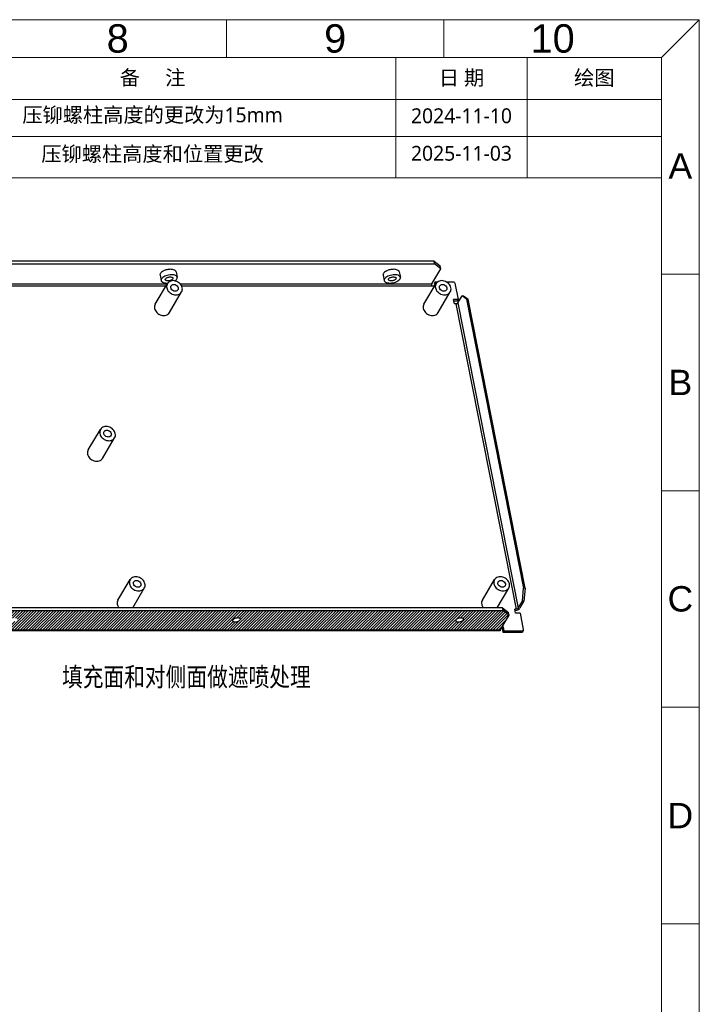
# Model space of a CAD drawing. Header units: inches. Extents: x 2607 to 3317, y 324 to 827.
# Tile 4 of 4: x 3103 to 3317, y 516 to 827. Entities that reach past the tile are written whole.
import ezdxf

# ---------------------------------------------------------------- set-up
doc = ezdxf.new("R2010")
doc.units = ezdxf.units.IN
doc.header["$LTSCALE"] = 1.21
doc.header["$MEASUREMENT"] = 0
doc.layers.get('0').update_dxf_attribs({"linetype": 'CONTINUOUS'})
doc.styles.get("Standard").update_dxf_attribs({"font": 'txt', "width": 0.8})
doc.styles.add('微软雅黑', font='txt')

msp = doc.modelspace()

# ---------------------------------------------------------------- hatches: boundary and pattern name
at = {"ltscale": 5}
h = msp.add_hatch(dxfattribs=at)
h.set_pattern_fill('ANSI31', color=256, scale=5, style=0)
h.set_pattern_definition([(45, (7238.93313, -62.3452), (-0.44194174, 0.44194174), [])])
h.paths.add_polyline_path([(3257.37863, 638.52779), (3255.44813, 640.02777), (3090.6257, 640.02777), (3086.91803, 638.52779), (3084.10418, 633.77786), (3254.56478, 633.77786)])
edge = h.paths.add_edge_path(flags=16)
edge.add_spline(control_points=[(3172.43437, 637.02781), (3172.3859, 636.94601), (3172.22949, 636.79052), (3171.92362, 636.61406), (3171.54579, 636.48027), (3171.13751, 636.405), (3170.74246, 636.39555), (3170.40346, 636.45454), (3170.14648, 636.57341), (3170.0469, 636.71688), (3170.03341, 636.78574)], knot_values=[0, 0, 0, 0, 0.104983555, 0.237165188, 0.388158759, 0.545125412, 0.693899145, 0.822060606, 0.922527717, 1, 1, 1, 1], degree=3, periodic=0)
edge.add_line((3170.03341, 636.78573), (3170.08513, 637.02781))
edge.add_spline(control_points=[(3170.08513, 637.02781), (3170.13359, 637.10962), (3170.29, 637.26511), (3170.59587, 637.44157), (3170.9737, 637.57535), (3171.38198, 637.65062), (3171.77703, 637.66008), (3172.11603, 637.60108), (3172.37302, 637.48221), (3172.4726, 637.33874), (3172.48609, 637.26989)], knot_values=[0, 0, 0, 0, 0.104983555, 0.237165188, 0.388158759, 0.545125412, 0.693899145, 0.822060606, 0.922527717, 1, 1, 1, 1], degree=3, periodic=0)
edge.add_line((3172.48608, 637.26989), (3172.43437, 637.02781))
edge = h.paths.add_edge_path(flags=16)
edge.add_spline(control_points=[(3240.56223, 637.02781), (3240.61069, 637.10962), (3240.7671, 637.26511), (3241.07297, 637.44157), (3241.4508, 637.57535), (3241.85908, 637.65062), (3242.25413, 637.66008), (3242.59313, 637.60108), (3242.85012, 637.48221), (3242.94969, 637.33874), (3242.96318, 637.26989)], knot_values=[0, 0, 0, 0, 0.104983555, 0.237165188, 0.388158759, 0.545125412, 0.693899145, 0.822060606, 0.922527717, 1, 1, 1, 1], degree=3, periodic=0)
edge.add_line((3242.96318, 637.26989), (3242.91146, 637.02781))
edge.add_spline(control_points=[(3242.91146, 637.02781), (3242.863, 636.94601), (3242.70659, 636.79052), (3242.40072, 636.61406), (3242.02289, 636.48027), (3241.61461, 636.405), (3241.21956, 636.39555), (3240.88056, 636.45454), (3240.62357, 636.57341), (3240.52399, 636.71688), (3240.5105, 636.78574)], knot_values=[0, 0, 0, 0, 0.104983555, 0.237165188, 0.388158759, 0.545125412, 0.693899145, 0.822060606, 0.922527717, 1, 1, 1, 1], degree=3, periodic=0)
edge.add_line((3240.51051, 636.78573), (3240.56223, 637.02781))
edge = h.paths.add_edge_path(flags=16)
edge.add_spline(control_points=[(3101.95727, 637.02781), (3101.90881, 636.94601), (3101.75239, 636.79052), (3101.44652, 636.61406), (3101.0687, 636.48027), (3100.66042, 636.405), (3100.26537, 636.39555), (3099.92637, 636.45454), (3099.66938, 636.57341), (3099.5698, 636.71688), (3099.55631, 636.78574)], knot_values=[0, 0, 0, 0, 0.104983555, 0.237165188, 0.388158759, 0.545125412, 0.693899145, 0.822060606, 0.922527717, 1, 1, 1, 1], degree=3, periodic=0)
edge.add_line((3099.55632, 636.78573), (3099.60803, 637.02781))
edge.add_spline(control_points=[(3099.60803, 637.02781), (3099.65649, 637.10962), (3099.81291, 637.26511), (3100.11878, 637.44157), (3100.4966, 637.57535), (3100.90488, 637.65062), (3101.29993, 637.66008), (3101.63894, 637.60108), (3101.89592, 637.48221), (3101.9955, 637.33874), (3102.00899, 637.26989)], knot_values=[0, 0, 0, 0, 0.104983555, 0.237165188, 0.388158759, 0.545125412, 0.693899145, 0.822060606, 0.922527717, 1, 1, 1, 1], degree=3, periodic=0)
edge.add_line((3102.00899, 637.26989), (3101.95727, 637.02781))

# ---------------------------------------------------------------- linework, layer by layer
at = {"lineweight": 5}
for p, q in [((3305.47847, 814.68122), (3030.6795, 814.68122)), ((3305.47847, 753.14784), (3305.47847, 814.68122))]:
    msp.add_line(p, q, dxfattribs=at)
at = {"color": 7, "linetype": 'Continuous'}
for p, q in [((3233.66213, 750.35996), (3068.8397, 750.35996)), ((3233.83314, 749.49393), (3233.66213, 750.35996)), ((3233.66213, 750.35996), (3235.59263, 748.85998)), ((3069.0107, 749.49393), (3233.83314, 749.49393)), ((3152.1955, 746.99764), (3152.53751, 745.26558)), ((3222.6726, 746.99764), (3223.0146, 745.26558)), ((3232.94979, 743.24403), (3235.76364, 747.99396)), ((3235.76364, 747.99396), (3233.83314, 749.49393)), ((3235.76364, 747.99396), (3235.59263, 748.85998)), ((3147.094, 745.99031), (3147.43601, 744.25825)), ((3148.76071, 744.51882), (3148.81214, 744.76192)), ((3151.21281, 745.00501), (3151.16138, 744.76192)), ((3217.5711, 745.99031), (3217.91311, 744.25825)), ((3219.2378, 744.51882), (3219.28924, 744.76192)), ((3221.68991, 745.00501), (3221.63847, 744.76192)), ((3234.04023, 743.86006), (3233.74403, 743.36007)), ((3234.04023, 743.86006), (3234.88168, 743.86006)), ((3234.04023, 743.86006), (3234.19177, 743.0926)), ((3237.45271, 743.86006), (3239.67839, 743.86006)), ((3240.23374, 743.42705), (3241.25977, 738.23087)), ((3072.87617, 743.24403), (3149.43138, 743.24403)), ((3073.36556, 742.56102), (3149.0027, 742.56102)), ((3145.58084, 736.78474), (3149.43138, 743.28464)), ((3150.05474, 734.13441), (3153.90527, 740.63431)), ((3153.38827, 743.24403), (3232.94979, 743.24403)), ((3153.87766, 742.56102), (3233.87686, 742.56102)), ((3230.455, 736.78474), (3234.30553, 743.28464)), ((3233.74403, 743.36007), (3233.89557, 742.5926)), ((3234.9289, 734.13441), (3238.77943, 740.63431)), ((3241.25977, 738.23087), (3239.85023, 738.23087)), ((3240.10674, 736.93182), (3239.85023, 738.23087)), ((3240.96358, 737.73087), (3239.94896, 737.73087)), ((3241.25977, 738.23087), (3240.96358, 737.73087)), ((3241.19453, 737.18182), (3242.5274, 739.43178)), ((3242.5274, 739.43178), (3242.99725, 739.43178)), ((3243.929, 738.33367), (3242.5274, 739.43178)), ((3242.99725, 739.43178), (3244.39885, 738.33367)), ((3243.929, 738.33367), (3244.39885, 738.33367)), ((3243.929, 738.33367), (3261.9529, 647.05413)), ((3262.42275, 647.05413), (3244.39885, 738.33367)), ((3240.57658, 736.93182), (3240.10674, 736.93182)), ((3240.57658, 736.93182), (3259.62651, 640.4561)), ((3241.19453, 737.18182), (3260.24445, 640.7061)), ((3124.43767, 690.72304), (3128.2882, 697.22294)), ((3128.91157, 688.07271), (3132.7621, 694.57261)), ((3133.81092, 643.25352), (3137.66145, 649.75342)), ((3138.45697, 640.8938), (3142.13535, 647.10309)), ((3248.92351, 643.25352), (3252.77404, 649.75342)), ((3253.56956, 640.8938), (3257.24794, 647.10309)), ((3261.57733, 642.95607), (3261.9529, 647.05413)), ((3262.42275, 647.05413), (3261.9529, 647.05413)), ((3262.42275, 647.05413), (3262.04718, 642.95607)), ((3255.27713, 640.8938), (3090.45469, 640.8938)), ((3255.27713, 640.8938), (3257.20763, 639.39382)), ((3255.44813, 640.02777), (3255.27713, 640.8938)), ((3260.24445, 640.7061), (3261.57733, 642.95607)), ((3262.04718, 642.95607), (3260.7143, 640.7061)), ((3262.04718, 642.95607), (3261.57733, 642.95607)), ((3090.6257, 640.02777), (3255.44813, 640.02777)), ((3254.56478, 633.77786), (3257.37863, 638.52779)), ((3257.37863, 638.52779), (3255.44813, 640.02777)), ((3257.37863, 638.52779), (3257.20763, 639.39382)), ((3259.62651, 640.4561), (3259.15666, 640.4561)), ((3259.41317, 639.15706), (3259.15666, 640.4561)), ((3260.82271, 639.15706), (3259.41317, 639.15706)), ((3260.82271, 639.15706), (3261.84874, 633.96088)), ((3170.08513, 637.02781), (3170.03341, 636.78574)), ((3172.43437, 637.02781), (3172.48608, 637.26989)), ((3240.56223, 637.02781), (3240.51051, 636.78574)), ((3242.91146, 637.02781), (3242.96318, 637.26989)), ((3255.18624, 634.82691), (3255.56972, 634.82691)), ((3255.27352, 634.32692), (3255.56972, 634.82691)), ((3255.82623, 633.52787), (3255.56972, 634.82691)), ((3254.30828, 633.57691), (3083.84767, 633.57691)), ((3254.56478, 633.77786), (3084.10418, 633.77786)), ((3254.89004, 634.32692), (3255.27352, 634.32692)), ((3255.53003, 633.02787), (3255.27352, 634.32692)), ((3255.82623, 633.52787), (3255.53003, 633.02787)), ((3261.1682, 633.02787), (3255.53003, 633.02787)), ((3261.46439, 633.52787), (3255.82623, 633.52787)), ((3261.1682, 633.02787), (3261.46439, 633.52787)), ((3261.80907, 633.70604), (3261.51288, 633.20605))]:
    msp.add_line(p, q, dxfattribs=at)
at = {"lineweight": 5}
msp.add_lwpolyline([(2606.50813, 323.79183), (3317.45138, 323.79183), (3317.45138, 826.65413), (2606.50813, 826.65413)], close=True, dxfattribs=at)
at = {"lineweight": 5, "ltscale": 0.2}
for points in [[(3168.07898, 814.68122), (3168.07898, 826.65413)], [(3236.77872, 814.68122), (3236.77872, 826.65413)], [(3305.47847, 814.68122), (2618.48104, 814.68122)], [(3305.47847, 746.26458), (3317.45138, 746.26458)], [(3305.47847, 677.84794), (3317.45138, 677.84794)], [(3305.47847, 609.4313), (3317.45138, 609.4313)], [(3305.47847, 541.01466), (3317.45138, 541.01466)]]:
    msp.add_lwpolyline(points, dxfattribs=at)
at = {"lineweight": 5}
for points in [[(3317.45138, 323.79183), (3305.47847, 335.76475), (3305.47847, 814.68122), (3317.45138, 826.65413)], [(3221.55802, 776.67376), (3221.55802, 814.59863)], [(3263.08871, 776.67376), (3263.08871, 814.59863)], [(3030.6795, 801.47638), (3305.47847, 801.47638)], [(3030.6795, 789.71342), (3305.47847, 789.71342)], [(3030.6795, 776.67376), (3305.47847, 776.67376)]]:
    msp.add_lwpolyline(points, dxfattribs=at)
at = {"color": 7, "linetype": 'Continuous'}
for centre, radius, start, end in [((3149.91225, 743.74938), 3.93958, 116.1608519, 117.0474299), ((3220.38934, 743.74938), 3.93958, 116.1608519, 117.0474299), ((3149.20533, 748.49449), 5.03271, 272.4994768, 274.3995018), ((3258.83263, 643.08978), 3.13474, 277.6305144, 278.9032873)]:
    msp.add_arc(centre, radius, start, end, dxfattribs=at)
for points, knots in [([(3148.12081, 747.25809), (3147.92236, 747.15675), (3147.57841, 746.94449), (3147.29291, 746.64821), (3147.20154, 746.49398)], [0, 0, 0, 0, 0.554165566, 1, 1, 1, 1]), ([(3150.41486, 747.79396), (3150.02563, 747.79396), (3149.2547, 747.69981), (3148.51719, 747.45334), (3148.17532, 747.28539)], [0, 0, 0, 0, 0.505407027, 1, 1, 1, 1]), ([(3152.19562, 746.99708), (3152.17182, 747.11814), (3152.02096, 747.37027), (3151.61102, 747.61432), (3151.05807, 747.76429), (3150.64016, 747.79396), (3150.41486, 747.79396)], [0, 0, 0, 0, 0.178234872, 0.398366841, 0.674545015, 1, 1, 1, 1]), ([(3218.59791, 747.25809), (3218.39946, 747.15675), (3218.0555, 746.94449), (3217.77001, 746.64821), (3217.67864, 746.49398)], [0, 0, 0, 0, 0.554165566, 1, 1, 1, 1]), ([(3220.89195, 747.79396), (3220.50273, 747.79396), (3219.7318, 747.69981), (3218.99428, 747.45334), (3218.65241, 747.28539)], [0, 0, 0, 0, 0.505407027, 1, 1, 1, 1]), ([(3222.67272, 746.99708), (3222.64892, 747.11814), (3222.49805, 747.37027), (3222.08811, 747.61432), (3221.53517, 747.76429), (3221.11725, 747.79396), (3220.89195, 747.79396)], [0, 0, 0, 0, 0.178234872, 0.398366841, 0.674545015, 1, 1, 1, 1]), ([(3147.20154, 746.49398), (3147.15456, 746.41466), (3147.08355, 746.25167), (3147.07801, 746.07159), (3147.09388, 745.99088)], [0, 0, 0, 0, 0.528455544, 1, 1, 1, 1]), ([(3147.54355, 744.76192), (3147.49661, 744.68267), (3147.42576, 744.51971), (3147.42001, 744.33972), (3147.43584, 744.25898)], [0, 0, 0, 0, 0.528192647, 1, 1, 1, 1]), ([(3147.43584, 744.25898), (3147.44827, 744.19555), (3147.49759, 744.06737), (3147.63374, 743.89982), (3147.82648, 743.75674), (3148.17076, 743.59101), (3148.71386, 743.46957), (3149.17636, 743.45575), (3149.42481, 743.46657)], [0, 0, 0, 0, 0.084666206, 0.17607066, 0.279229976, 0.396569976, 0.674291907, 1, 1, 1, 1]), ([(3152.53768, 745.26485), (3152.52409, 745.33418), (3152.46724, 745.47482), (3152.30845, 745.65442), (3152.08418, 745.80409), (3151.68415, 745.97113), (3151.0625, 746.07629), (3150.24198, 746.05774), (3149.39211, 745.90101), (3148.60623, 745.62262), (3147.96972, 745.25569), (3147.64439, 744.93214), (3147.54355, 744.76192)], [0, 0, 0, 0, 0.037440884, 0.078385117, 0.125278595, 0.179150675, 0.30709919, 0.45565041, 0.61239271, 0.763190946, 0.895148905, 1, 1, 1, 1]), ([(3151.16138, 744.76192), (3151.11297, 744.68021), (3150.95661, 744.52491), (3150.65117, 744.34837), (3150.27361, 744.21467), (3149.86566, 744.13919), (3149.47075, 744.12953), (3149.13174, 744.18843), (3148.87459, 744.30678), (3148.77433, 744.44994), (3148.76071, 744.51882)], [0, 0, 0, 0, 0.104905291, 0.237084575, 0.387969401, 0.544908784, 0.693699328, 0.8218927, 0.922443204, 1, 1, 1, 1]), ([(3148.81214, 744.76192), (3148.86055, 744.84363), (3149.01691, 744.99892), (3149.32235, 745.17546), (3149.69991, 745.30917), (3150.10786, 745.38465), (3150.50277, 745.39431), (3150.84178, 745.33541), (3151.09892, 745.21706), (3151.19919, 745.07389), (3151.21281, 745.00501)], [0, 0, 0, 0, 0.104905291, 0.237084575, 0.387969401, 0.544908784, 0.693699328, 0.8218927, 0.922443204, 1, 1, 1, 1]), ([(3154.11153, 741.95947), (3154.06367, 742.20184), (3153.87963, 742.68613), (3153.40306, 743.31286), (3152.7634, 743.80977), (3152.02034, 744.1315), (3151.24112, 744.24778), (3150.49634, 744.14426), (3149.85758, 743.8239), (3149.54534, 743.4767), (3149.43211, 743.28588)], [0, 0, 0, 0, 0.122889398, 0.252949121, 0.38717328, 0.521406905, 0.651417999, 0.774305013, 0.889628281, 1, 1, 1, 1]), ([(3151.76564, 744.14114), (3151.90732, 744.22891), (3152.15517, 744.40954), (3152.35939, 744.64278), (3152.42997, 744.76192)], [0, 0, 0, 0, 0.546195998, 1, 1, 1, 1]), ([(3152.42997, 744.76192), (3152.47691, 744.84116), (3152.54776, 745.00413), (3152.55351, 745.18412), (3152.53768, 745.26485)], [0, 0, 0, 0, 0.528192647, 1, 1, 1, 1]), ([(3217.67864, 746.49398), (3217.63166, 746.41466), (3217.56064, 746.25167), (3217.5551, 746.07159), (3217.57097, 745.99088)], [0, 0, 0, 0, 0.528455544, 1, 1, 1, 1]), ([(3218.02065, 744.76192), (3217.97371, 744.68267), (3217.90286, 744.51971), (3217.89711, 744.33972), (3217.91294, 744.25898)], [0, 0, 0, 0, 0.528192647, 1, 1, 1, 1]), ([(3217.91294, 744.25898), (3217.92653, 744.18966), (3217.98337, 744.04902), (3218.14217, 743.86941), (3218.36643, 743.71974), (3218.76647, 743.5527), (3219.38811, 743.44754), (3220.20864, 743.4661), (3221.05851, 743.62283), (3221.84438, 743.90122), (3222.4809, 744.26815), (3222.80622, 744.5917), (3222.90706, 744.76192)], [0, 0, 0, 0, 0.037440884, 0.078385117, 0.125278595, 0.179150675, 0.30709919, 0.45565041, 0.61239271, 0.763190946, 0.895148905, 1, 1, 1, 1]), ([(3223.01478, 745.26485), (3223.00118, 745.33418), (3222.94434, 745.47482), (3222.78554, 745.65442), (3222.56128, 745.80409), (3222.16124, 745.97113), (3221.5396, 746.07629), (3220.71908, 746.05774), (3219.86921, 745.90101), (3219.08333, 745.62262), (3218.44682, 745.25569), (3218.12149, 744.93214), (3218.02065, 744.76192)], [0, 0, 0, 0, 0.037440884, 0.078385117, 0.125278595, 0.179150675, 0.30709919, 0.45565041, 0.61239271, 0.763190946, 0.895148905, 1, 1, 1, 1]), ([(3221.63847, 744.76192), (3221.59007, 744.68021), (3221.43371, 744.52491), (3221.12826, 744.34837), (3220.7507, 744.21467), (3220.34276, 744.13919), (3219.94785, 744.12953), (3219.60883, 744.18843), (3219.35169, 744.30678), (3219.25142, 744.44994), (3219.23781, 744.51882)], [0, 0, 0, 0, 0.104905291, 0.237084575, 0.387969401, 0.544908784, 0.693699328, 0.8218927, 0.922443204, 1, 1, 1, 1]), ([(3219.28924, 744.76192), (3219.33764, 744.84363), (3219.49401, 744.99892), (3219.79945, 745.17546), (3220.17701, 745.30917), (3220.58496, 745.38465), (3220.97987, 745.39431), (3221.31888, 745.33541), (3221.57602, 745.21706), (3221.67629, 745.07389), (3221.68991, 745.00501)], [0, 0, 0, 0, 0.104905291, 0.237084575, 0.387969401, 0.544908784, 0.693699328, 0.8218927, 0.922443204, 1, 1, 1, 1]), ([(3222.90706, 744.76192), (3222.95401, 744.84116), (3223.02486, 745.00413), (3223.0306, 745.18412), (3223.01478, 745.26485)], [0, 0, 0, 0, 0.528192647, 1, 1, 1, 1]), ([(3238.98569, 741.95947), (3238.93783, 742.20184), (3238.75379, 742.68613), (3238.27722, 743.31286), (3237.63756, 743.80977), (3236.8945, 744.1315), (3236.11528, 744.24778), (3235.3705, 744.14426), (3234.73173, 743.8239), (3234.4195, 743.47671), (3234.30627, 743.28588)], [0, 0, 0, 0, 0.122889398, 0.252949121, 0.38717328, 0.521406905, 0.651417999, 0.774305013, 0.889628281, 1, 1, 1, 1]), ([(3239.67839, 743.86006), (3239.80477, 743.86006), (3240.05606, 743.76949), (3240.21019, 743.5463), (3240.23374, 743.42705)], [0, 0, 0, 0, 0.50971588, 1, 1, 1, 1]), ([(3149.43211, 743.28588), (3149.3185, 743.09442), (3149.16287, 742.65297), (3149.18007, 742.1876), (3149.22512, 741.95947)], [0, 0, 0, 0, 0.489130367, 1, 1, 1, 1]), ([(3149.22512, 741.95947), (3149.27298, 741.7171), (3149.45702, 741.23281), (3149.93359, 740.60609), (3150.57325, 740.10918), (3151.31631, 739.78745), (3152.09553, 739.67117), (3152.84031, 739.77468), (3153.47907, 740.09504), (3153.79131, 740.44224), (3153.90454, 740.63306)], [0, 0, 0, 0, 0.122889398, 0.252949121, 0.38717328, 0.521406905, 0.651417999, 0.774305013, 0.889628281, 1, 1, 1, 1]), ([(3150.49371, 741.95947), (3150.47212, 742.06878), (3150.46418, 742.29192), (3150.53805, 742.50392), (3150.5925, 742.59594)], [0, 0, 0, 0, 0.51029285, 1, 1, 1, 1]), ([(3152.74415, 741.32301), (3152.68982, 741.23119), (3152.54003, 741.0639), (3152.233, 740.90949), (3151.87469, 740.85933), (3151.37284, 740.93406), (3150.80947, 741.26284), (3150.54061, 741.72195), (3150.49371, 741.95947)], [0, 0, 0, 0, 0.110869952, 0.226752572, 0.350222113, 0.480858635, 0.748401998, 1, 1, 1, 1]), ([(3150.5925, 742.59594), (3150.64683, 742.68776), (3150.79662, 742.85505), (3151.10365, 743.00945), (3151.46196, 743.05961), (3151.96381, 742.98489), (3152.52718, 742.6561), (3152.79604, 742.197), (3152.84294, 741.95947)], [0, 0, 0, 0, 0.110869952, 0.226752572, 0.350222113, 0.480858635, 0.748401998, 1, 1, 1, 1]), ([(3152.84294, 741.95947), (3152.86453, 741.85017), (3152.87247, 741.62703), (3152.7986, 741.41503), (3152.74415, 741.32301)], [0, 0, 0, 0, 0.51029285, 1, 1, 1, 1]), ([(3153.90454, 740.63306), (3154.01815, 740.82453), (3154.17378, 741.26598), (3154.15658, 741.73135), (3154.11153, 741.95947)], [0, 0, 0, 0, 0.489130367, 1, 1, 1, 1]), ([(3232.94979, 743.24403), (3232.92633, 743.20443), (3232.89178, 743.1033), (3232.85621, 742.87438), (3232.86267, 742.68522), (3232.88719, 742.56102)], [0, 0, 0, 0, 0.198570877, 0.453771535, 1, 1, 1, 1]), ([(3234.30627, 743.28588), (3234.19265, 743.09442), (3234.03703, 742.65297), (3234.05423, 742.1876), (3234.09928, 741.95947)], [0, 0, 0, 0, 0.489130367, 1, 1, 1, 1]), ([(3234.09928, 741.95947), (3234.14713, 741.7171), (3234.33118, 741.23281), (3234.80774, 740.60609), (3235.44741, 740.10918), (3236.19046, 739.78745), (3236.96968, 739.67117), (3237.71447, 739.77468), (3238.35323, 740.09504), (3238.66547, 740.44224), (3238.7787, 740.63306)], [0, 0, 0, 0, 0.122889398, 0.252949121, 0.38717328, 0.521406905, 0.651417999, 0.774305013, 0.889628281, 1, 1, 1, 1]), ([(3235.36786, 741.95947), (3235.34628, 742.06878), (3235.33834, 742.29192), (3235.41221, 742.50392), (3235.46666, 742.59594)], [0, 0, 0, 0, 0.51029285, 1, 1, 1, 1]), ([(3237.61831, 741.32301), (3237.56398, 741.23119), (3237.41418, 741.0639), (3237.10715, 740.90949), (3236.74885, 740.85933), (3236.247, 740.93406), (3235.68362, 741.26284), (3235.41476, 741.72195), (3235.36786, 741.95947)], [0, 0, 0, 0, 0.110869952, 0.226752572, 0.350222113, 0.480858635, 0.748401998, 1, 1, 1, 1]), ([(3235.46666, 742.59594), (3235.52098, 742.68776), (3235.67078, 742.85505), (3235.97781, 743.00945), (3236.33611, 743.05961), (3236.83796, 742.98489), (3237.40134, 742.6561), (3237.6702, 742.197), (3237.7171, 741.95947)], [0, 0, 0, 0, 0.110869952, 0.226752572, 0.350222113, 0.480858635, 0.748401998, 1, 1, 1, 1]), ([(3237.7171, 741.95947), (3237.73868, 741.85017), (3237.74663, 741.62703), (3237.67275, 741.41503), (3237.61831, 741.32301)], [0, 0, 0, 0, 0.51029285, 1, 1, 1, 1]), ([(3238.7787, 740.63306), (3238.89231, 740.82453), (3239.04794, 741.26598), (3239.03073, 741.73135), (3238.98569, 741.95947)], [0, 0, 0, 0, 0.489130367, 1, 1, 1, 1]), ([(3145.58083, 736.78471), (3145.46746, 736.59342), (3145.31226, 736.15235), (3145.32958, 735.6875), (3145.37458, 735.45957)], [0, 0, 0, 0, 0.489031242, 1, 1, 1, 1]), ([(3145.37458, 735.45957), (3145.42246, 735.2171), (3145.6065, 734.73266), (3146.0834, 734.1059), (3146.72318, 733.60883), (3147.46659, 733.28725), (3148.24604, 733.17111), (3148.99092, 733.27506), (3149.62975, 733.59579), (3149.94159, 733.94349), (3150.05475, 734.13443)], [0, 0, 0, 0, 0.122909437, 0.252942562, 0.38718364, 0.521416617, 0.651427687, 0.774308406, 0.88962169, 1, 1, 1, 1]), ([(3230.45498, 736.78471), (3230.34162, 736.59343), (3230.18641, 736.15235), (3230.20374, 735.6875), (3230.24874, 735.45957)], [0, 0, 0, 0, 0.489031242, 1, 1, 1, 1]), ([(3230.24874, 735.45957), (3230.29662, 735.2171), (3230.48065, 734.73266), (3230.95756, 734.1059), (3231.59734, 733.60883), (3232.34074, 733.28725), (3233.12019, 733.17111), (3233.86507, 733.27506), (3234.50391, 733.59579), (3234.81575, 733.94349), (3234.92891, 734.13443)], [0, 0, 0, 0, 0.122909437, 0.252942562, 0.38718364, 0.521416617, 0.651427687, 0.774308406, 0.88962169, 1, 1, 1, 1]), ([(3240.57658, 736.93182), (3240.70414, 736.93182), (3240.89124, 736.96822), (3241.09524, 737.07261), (3241.17193, 737.14367), (3241.19453, 737.18182)], [0, 0, 0, 0, 0.557725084, 0.806115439, 1, 1, 1, 1]), ([(3128.28894, 697.22418), (3128.17532, 697.03272), (3128.0197, 696.59127), (3128.0369, 696.1259), (3128.08195, 695.89777)], [0, 0, 0, 0, 0.489130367, 1, 1, 1, 1]), ([(3132.96836, 695.89777), (3132.9205, 696.14014), (3132.73646, 696.62443), (3132.25989, 697.25116), (3131.62023, 697.74807), (3130.87717, 698.0698), (3130.09795, 698.18608), (3129.35317, 698.08256), (3128.7144, 697.7622), (3128.40217, 697.415), (3128.28894, 697.22418)], [0, 0, 0, 0, 0.122889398, 0.252949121, 0.38717328, 0.521406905, 0.651417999, 0.774305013, 0.889628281, 1, 1, 1, 1]), ([(3129.44933, 696.53424), (3129.50365, 696.62605), (3129.65345, 696.79335), (3129.96048, 696.94775), (3130.31879, 696.99791), (3130.82064, 696.92319), (3131.38401, 696.5944), (3131.65287, 696.13529), (3131.69977, 695.89777)], [0, 0, 0, 0, 0.110869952, 0.226752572, 0.350222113, 0.480858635, 0.748401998, 1, 1, 1, 1]), ([(3128.08195, 695.89777), (3128.12981, 695.6554), (3128.31385, 695.17111), (3128.79041, 694.54439), (3129.43008, 694.04747), (3130.17314, 693.72575), (3130.95235, 693.60947), (3131.69714, 693.71298), (3132.3359, 694.03334), (3132.64814, 694.38054), (3132.76137, 694.57136)], [0, 0, 0, 0, 0.122889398, 0.252949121, 0.38717328, 0.521406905, 0.651417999, 0.774305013, 0.889628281, 1, 1, 1, 1]), ([(3129.35053, 695.89777), (3129.32895, 696.00708), (3129.32101, 696.23022), (3129.39488, 696.44222), (3129.44933, 696.53424)], [0, 0, 0, 0, 0.51029285, 1, 1, 1, 1]), ([(3131.60098, 695.26131), (3131.54665, 695.16949), (3131.39685, 695.0022), (3131.08983, 694.84779), (3130.73152, 694.79763), (3130.22967, 694.87236), (3129.66629, 695.20114), (3129.39744, 695.66025), (3129.35053, 695.89777)], [0, 0, 0, 0, 0.110869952, 0.226752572, 0.350222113, 0.480858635, 0.748401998, 1, 1, 1, 1]), ([(3131.69977, 695.89777), (3131.72135, 695.78847), (3131.7293, 695.56532), (3131.65542, 695.35333), (3131.60098, 695.26131)], [0, 0, 0, 0, 0.51029285, 1, 1, 1, 1]), ([(3132.76137, 694.57136), (3132.87498, 694.76282), (3133.03061, 695.20428), (3133.0134, 695.66965), (3132.96836, 695.89777)], [0, 0, 0, 0, 0.489130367, 1, 1, 1, 1]), ([(3124.43766, 690.72301), (3124.32429, 690.53172), (3124.16908, 690.09065), (3124.18641, 689.6258), (3124.23141, 689.39787)], [0, 0, 0, 0, 0.489031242, 1, 1, 1, 1]), ([(3124.23141, 689.39787), (3124.27929, 689.1554), (3124.46333, 688.67095), (3124.94023, 688.0442), (3125.58001, 687.54712), (3126.32342, 687.22555), (3127.10286, 687.10941), (3127.84774, 687.21336), (3128.48658, 687.53409), (3128.79842, 687.88179), (3128.91158, 688.07273)], [0, 0, 0, 0, 0.122909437, 0.252942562, 0.38718364, 0.521416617, 0.651427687, 0.774308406, 0.88962169, 1, 1, 1, 1]), ([(3142.34161, 648.42826), (3142.29375, 648.67063), (3142.10971, 649.15491), (3141.63314, 649.78164), (3140.99348, 650.27855), (3140.25042, 650.60028), (3139.4712, 650.71656), (3138.72642, 650.61305), (3138.08765, 650.29269), (3137.77542, 649.94549), (3137.66219, 649.75467)], [0, 0, 0, 0, 0.122889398, 0.252949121, 0.38717328, 0.521406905, 0.651417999, 0.774305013, 0.889628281, 1, 1, 1, 1]), ([(3257.4542, 648.42826), (3257.40634, 648.67063), (3257.2223, 649.15491), (3256.74573, 649.78164), (3256.10607, 650.27855), (3255.36301, 650.60028), (3254.58379, 650.71656), (3253.83901, 650.61305), (3253.20024, 650.29269), (3252.88801, 649.94549), (3252.77478, 649.75467)], [0, 0, 0, 0, 0.122889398, 0.252949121, 0.38717328, 0.521406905, 0.651417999, 0.774305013, 0.889628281, 1, 1, 1, 1]), ([(3137.66219, 649.75467), (3137.54857, 649.5632), (3137.39295, 649.12175), (3137.41015, 648.65638), (3137.45519, 648.42826)], [0, 0, 0, 0, 0.489130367, 1, 1, 1, 1]), ([(3137.45519, 648.42826), (3137.50305, 648.18588), (3137.68709, 647.7016), (3138.16366, 647.07487), (3138.80333, 646.57796), (3139.54638, 646.25623), (3140.3256, 646.13995), (3141.07038, 646.24346), (3141.70915, 646.56383), (3142.02138, 646.91102), (3142.13462, 647.10184)], [0, 0, 0, 0, 0.122889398, 0.252949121, 0.38717328, 0.521406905, 0.651417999, 0.774305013, 0.889628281, 1, 1, 1, 1]), ([(3138.72378, 648.42826), (3138.7022, 648.53756), (3138.69426, 648.7607), (3138.76813, 648.9727), (3138.82257, 649.06472)], [0, 0, 0, 0, 0.51029285, 1, 1, 1, 1]), ([(3140.97423, 647.79179), (3140.9199, 647.69997), (3140.7701, 647.53268), (3140.46307, 647.37827), (3140.10477, 647.32812), (3139.60292, 647.40284), (3139.03954, 647.73162), (3138.77068, 648.19073), (3138.72378, 648.42826)], [0, 0, 0, 0, 0.110869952, 0.226752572, 0.350222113, 0.480858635, 0.748401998, 1, 1, 1, 1]), ([(3138.82257, 649.06472), (3138.8769, 649.15654), (3139.0267, 649.32383), (3139.33373, 649.47824), (3139.69203, 649.5284), (3140.19388, 649.45367), (3140.75726, 649.12489), (3141.02612, 648.66578), (3141.07302, 648.42826)], [0, 0, 0, 0, 0.110869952, 0.226752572, 0.350222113, 0.480858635, 0.748401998, 1, 1, 1, 1]), ([(3141.07302, 648.42826), (3141.0946, 648.31895), (3141.10254, 648.09581), (3141.02867, 647.88381), (3140.97423, 647.79179)], [0, 0, 0, 0, 0.51029285, 1, 1, 1, 1]), ([(3142.13462, 647.10184), (3142.24823, 647.29331), (3142.40386, 647.73476), (3142.38665, 648.20013), (3142.34161, 648.42826)], [0, 0, 0, 0, 0.489130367, 1, 1, 1, 1]), ([(3252.77478, 649.75467), (3252.66116, 649.5632), (3252.50554, 649.12175), (3252.52274, 648.65638), (3252.56779, 648.42826)], [0, 0, 0, 0, 0.489130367, 1, 1, 1, 1]), ([(3252.56779, 648.42826), (3252.61564, 648.18588), (3252.79969, 647.7016), (3253.27625, 647.07487), (3253.91592, 646.57796), (3254.65898, 646.25623), (3255.43819, 646.13995), (3256.18298, 646.24346), (3256.82174, 646.56383), (3257.13398, 646.91102), (3257.24721, 647.10184)], [0, 0, 0, 0, 0.122889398, 0.252949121, 0.38717328, 0.521406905, 0.651417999, 0.774305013, 0.889628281, 1, 1, 1, 1]), ([(3253.83637, 648.42826), (3253.81479, 648.53756), (3253.80685, 648.7607), (3253.88072, 648.9727), (3253.93517, 649.06472)], [0, 0, 0, 0, 0.51029285, 1, 1, 1, 1]), ([(3256.08682, 647.79179), (3256.03249, 647.69997), (3255.88269, 647.53268), (3255.57566, 647.37827), (3255.21736, 647.32812), (3254.71551, 647.40284), (3254.15213, 647.73162), (3253.88327, 648.19073), (3253.83637, 648.42826)], [0, 0, 0, 0, 0.110869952, 0.226752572, 0.350222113, 0.480858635, 0.748401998, 1, 1, 1, 1]), ([(3253.93517, 649.06472), (3253.98949, 649.15654), (3254.13929, 649.32383), (3254.44632, 649.47824), (3254.80462, 649.5284), (3255.30647, 649.45367), (3255.86985, 649.12489), (3256.13871, 648.66578), (3256.18561, 648.42826)], [0, 0, 0, 0, 0.110869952, 0.226752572, 0.350222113, 0.480858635, 0.748401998, 1, 1, 1, 1]), ([(3256.18561, 648.42826), (3256.20719, 648.31895), (3256.21514, 648.09581), (3256.14126, 647.88381), (3256.08682, 647.79179)], [0, 0, 0, 0, 0.51029285, 1, 1, 1, 1]), ([(3257.24721, 647.10184), (3257.36082, 647.29331), (3257.51645, 647.73476), (3257.49924, 648.20013), (3257.4542, 648.42826)], [0, 0, 0, 0, 0.489130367, 1, 1, 1, 1]), ([(3133.8109, 643.25349), (3133.69753, 643.06221), (3133.54233, 642.62113), (3133.55965, 642.15628), (3133.60466, 641.92835)], [0, 0, 0, 0, 0.489031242, 1, 1, 1, 1]), ([(3133.60466, 641.92835), (3133.62277, 641.83665), (3133.72211, 641.46195), (3133.91315, 641.11381), (3134.09188, 640.88098)], [0, 0, 0, 0, 0.241532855, 1, 1, 1, 1]), ([(3171.01105, 640.89945), (3171.09603, 640.90816), (3171.42212, 640.93345), (3171.75127, 640.92744), (3171.99132, 640.89945)], [0, 0, 0, 0, 0.261168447, 1, 1, 1, 1]), ([(3241.48814, 640.89945), (3241.57313, 640.90816), (3241.89922, 640.93345), (3242.22837, 640.92744), (3242.46841, 640.89945)], [0, 0, 0, 0, 0.261168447, 1, 1, 1, 1]), ([(3248.92349, 643.25349), (3248.81013, 643.06221), (3248.65492, 642.62113), (3248.67225, 642.15628), (3248.71725, 641.92835)], [0, 0, 0, 0, 0.489031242, 1, 1, 1, 1]), ([(3248.71725, 641.92835), (3248.73536, 641.83665), (3248.8347, 641.46195), (3249.02574, 641.11381), (3249.20447, 640.88098)], [0, 0, 0, 0, 0.241532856, 1, 1, 1, 1]), ([(3172.48609, 637.26989), (3172.4726, 637.33874), (3172.37302, 637.48221), (3172.11603, 637.60108), (3171.77703, 637.66008), (3171.38198, 637.65062), (3170.9737, 637.57535), (3170.59587, 637.44157), (3170.29, 637.26511), (3170.13359, 637.10962), (3170.08513, 637.02781)], [0, 0, 0, 0, 0.077472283, 0.177939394, 0.306100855, 0.454874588, 0.611841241, 0.762834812, 0.895016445, 1, 1, 1, 1]), ([(3242.96318, 637.26989), (3242.94969, 637.33874), (3242.85012, 637.48221), (3242.59313, 637.60108), (3242.25413, 637.66008), (3241.85908, 637.65062), (3241.4508, 637.57535), (3241.07297, 637.44157), (3240.7671, 637.26511), (3240.61069, 637.10962), (3240.56223, 637.02781)], [0, 0, 0, 0, 0.077472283, 0.177939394, 0.306100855, 0.454874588, 0.611841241, 0.762834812, 0.895016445, 1, 1, 1, 1]), ([(3259.31778, 639.99282), (3259.61681, 640.03966), (3260.04011, 640.16442), (3260.4968, 640.44612), (3260.66159, 640.61712), (3260.7143, 640.7061)], [0, 0, 0, 0, 0.566115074, 0.80655916, 1, 1, 1, 1]), ([(3260.24445, 640.7061), (3260.22185, 640.66795), (3260.14517, 640.59689), (3259.94116, 640.4925), (3259.75407, 640.4561), (3259.62651, 640.4561)], [0, 0, 0, 0, 0.193884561, 0.442274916, 1, 1, 1, 1]), ([(3170.03341, 636.78574), (3170.0469, 636.71688), (3170.14648, 636.57341), (3170.40346, 636.45454), (3170.74246, 636.39555), (3171.13751, 636.405), (3171.54579, 636.48027), (3171.92362, 636.61406), (3172.22949, 636.79052), (3172.3859, 636.94601), (3172.43437, 637.02781)], [0, 0, 0, 0, 0.077472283, 0.177939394, 0.306100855, 0.454874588, 0.611841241, 0.762834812, 0.895016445, 1, 1, 1, 1]), ([(3240.5105, 636.78574), (3240.52399, 636.71688), (3240.62357, 636.57341), (3240.88056, 636.45454), (3241.21956, 636.39555), (3241.61461, 636.405), (3242.02289, 636.48027), (3242.40072, 636.61406), (3242.70659, 636.79052), (3242.863, 636.94601), (3242.91146, 637.02781)], [0, 0, 0, 0, 0.077472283, 0.177939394, 0.306100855, 0.454874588, 0.611841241, 0.762834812, 0.895016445, 1, 1, 1, 1]), ([(3254.56478, 633.77786), (3254.54687, 633.74762), (3254.48713, 633.65696), (3254.38388, 633.57683), (3254.30808, 633.5769)], [0, 0, 0, 0, 0.316827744, 1, 1, 1, 1]), ([(3261.51341, 633.20683), (3261.48083, 633.15141), (3261.37526, 633.05565), (3261.23807, 633.02787), (3261.1682, 633.02787)], [0, 0, 0, 0, 0.479222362, 1, 1, 1, 1]), ([(3261.80961, 633.70683), (3261.77702, 633.6514), (3261.67146, 633.55565), (3261.53426, 633.52787), (3261.46439, 633.52787)], [0, 0, 0, 0, 0.479222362, 1, 1, 1, 1]), ([(3261.84874, 633.96088), (3261.8531, 633.93879), (3261.86299, 633.85257), (3261.84214, 633.76218), (3261.80961, 633.70683)], [0, 0, 0, 0, 0.259665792, 1, 1, 1, 1])]:
    msp.add_open_spline(points, degree=3, knots=knots, dxfattribs=at)

# ---------------------------------------------------------------- texts
at = {"lineweight": 5, "ltscale": 0.2, "attachment_point": 5, "style": '微软雅黑'}
for s, insert, char_height, width in [('{\\fArial|b0|i0|c0|p34;8}', (3133.72911, 820.66768), 8.9690065, 68.6997426), ('{\\fArial|b0|i0|c0|p34;9}', (3202.42885, 820.66768), 8.9690065, 68.6997426), ('{\\fArial|b0|i0|c0|p34;10}', (3271.12859, 820.66768), 8.9690065, 68.6997426), ('{\\fArial|b0|i0|c0|p34;A}', (3311.46492, 780.4729), 8.0221499, 11.9729119), ('{\\fArial|b0|i0|c0|p34;B}', (3311.46492, 712.05626), 8.0221499, 11.9729119), ('{\\fArial|b0|i0|c0|p34;C}', (3311.46492, 643.63962), 8.0221499, 11.9729119), ('{\\fArial|b0|i0|c0|p34;D}', (3311.46492, 575.22298), 8.0221499, 11.9729119)]:
    msp.add_mtext(s, dxfattribs=dict(at, insert=insert, char_height=char_height, width=width))
at = {"lineweight": 5, "attachment_point": 5, "style": '微软雅黑'}
for s, insert, char_height, width in [('备     注', (3144.72915, 808.0788), 4.683474, 153.6577424), ('日 期', (3242.32337, 808.03751), 4.69098, 41.5306928), ('绘图', (3284.28359, 808.03751), 4.69098, 42.3897529), ('压铆螺柱高度的更改为15mm', (3144.72915, 796.31584), 4.6834736, 153.6577424), ('2024-11-10', (3242.32337, 796.27455), 4.69098, 41.5306928), ('压铆螺柱高度和位置更改', (3144.72915, 783.98796), 4.6834736, 153.6577424), ('2025-11-03', (3242.32337, 784.42357), 4.69098, 41.5306928)]:
    msp.add_mtext(s, dxfattribs=dict(at, insert=insert, char_height=char_height, width=width))
at = {"ltscale": 5, "insert": (3116.14305, 622.03013), "char_height": 6, "width": 114.4723533, "attachment_point": 1}
msp.add_mtext('{\\fSimSun|b0|i0|c134|p2;填充面和对侧面做遮喷处理}', dxfattribs=at)

doc.saveas('drawing.dxf')
